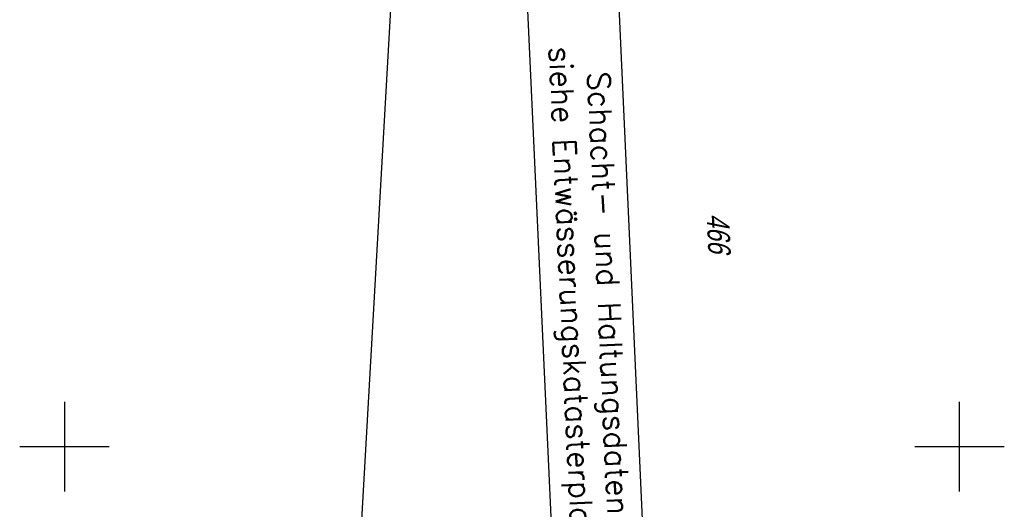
# Model space of a CAD drawing. Extents: x 510579 to 511204, y 466954 to 468018.
# Tile 10 of 48: x 510795 to 510905, y 467193 to 467248. Entities that reach past the tile are written whole.
import ezdxf

# ---------------------------------------------------------------- set-up
doc = ezdxf.new("R2010")
doc.units = 0
doc.header["$LTSCALE"] = 10
doc.header["$MEASUREMENT"] = 0
doc.linetypes.add('LT00', pattern=[0])
for name, color, linetype in [('--EL_TEXT_KASTEN', 182, 'Continuous'), ('DFK_FLUR_NR', 250, 'LT00'), ('DFK_KATASTER', 250, 'LT00'), ('V100_RASTER', 250, 'LT00')]:
    doc.layers.add(name, color=color, linetype=linetype)
doc.styles.add('ROMANS', font='romans.shx', dxfattribs={"width": 0.8})
doc.styles.get("Standard").update_dxf_attribs({"font": 'ARIAL.TTF'})

msp = doc.modelspace()

# ---------------------------------------------------------------- linework, layer by layer
at = {"layer": '--EL_TEXT_KASTEN'}
msp.add_lwpolyline([(510851.71, 467249.49), (510854.7, 467184.08), (510864.91, 467184.54), (510861.92, 467249.96)], close=True, dxfattribs=at)
at = {"layer": 'DFK_KATASTER'}
msp.add_line((510841.09, 467330.54), (510830.43, 467143.11), dxfattribs=at)
at = {"layer": 'V100_RASTER'}
for p, q in [((510800, 467205), (510800, 467195)), ((510900, 467195), (510900, 467205)), ((510795, 467200), (510805, 467200)), ((510895, 467200), (510905, 467200))]:
    msp.add_line(p, q, dxfattribs=at)

# ---------------------------------------------------------------- texts
at = {"layer": '--EL_TEXT_KASTEN', "insert": (510858.31, 467217.02), "char_height": 2.5, "attachment_point": 5, "rotation": 272.6154, "style": 'ROMANS'}
msp.add_mtext('{\\W1;Schacht- und Haltungsdaten\\Psiehe Entwässerungskatasterplan}', dxfattribs=at)
at = {"layer": 'DFK_FLUR_NR', "oblique": 13.754, "width": 0.75}
msp.add_text('466', height=2.5, rotation=272.6154, dxfattribs=at).set_placement((510871.74, 467225.96))

doc.saveas('drawing.dxf')
